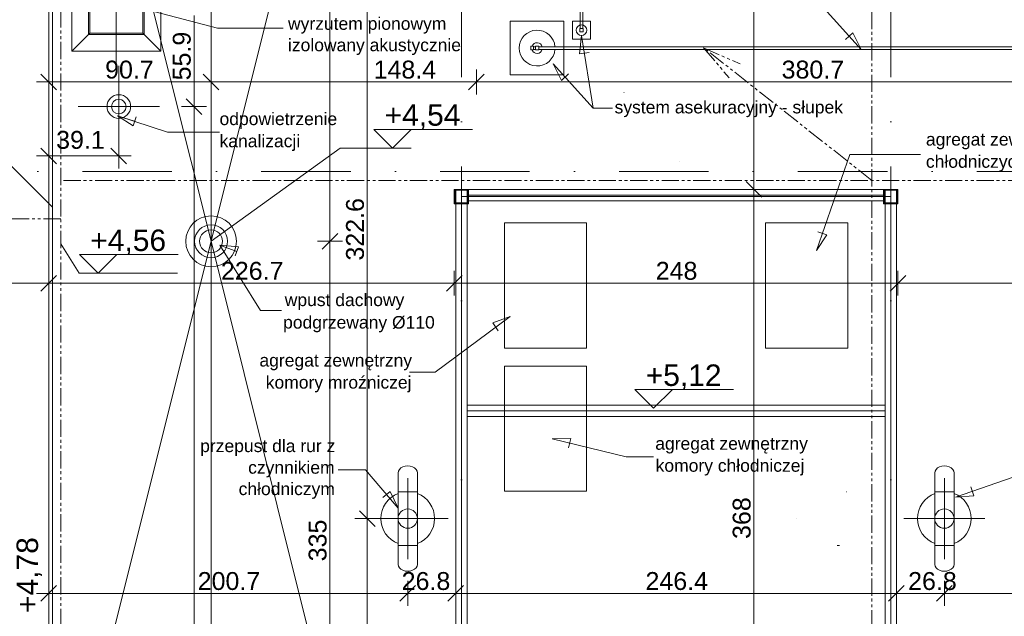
# Model space of a CAD drawing. Header units: millimetres. Extents: x 2015591 to 2056676, y -1574705 to -1544755.
# Tile 6 of 11: x 2031557 to 2037062, y -1558547 to -1555212. Entities that reach past the tile are written whole.
import ezdxf

# ---------------------------------------------------------------- set-up
doc = ezdxf.new("R2010")
doc.units = ezdxf.units.MM
doc.header["$MEASUREMENT"] = 0
for name, pattern in [('ACAD_ISO10W100', [8100, 5400, -1350, 0, -1350]), ('OSIE', [1000, 500, -250, 0, -250]), ('PHANTOM2', [176, 96, -16, 16, -16, 16, -16])]:
    doc.linetypes.add(name, pattern=pattern)
for name, color, linetype, lineweight, true_color in [('2D- Siatka Modularna_Nr_pióra__77', 7, 'Continuous', 5, 0x0099cb), ('a___cienka___0.15_Nr_pióra__11', 7, 'Continuous', 5, 0x6d6d6d), ('a___przekrojowa___0.5_Nr_pióra__160', 7, 'Continuous', 20, 0x020602), ('a___widokowa_0.25_Nr_pióra__77', 7, 'Continuous', 5, 0x0099cb), ('a___widokowa_0.3_Nr_pióra__3', 7, 'Continuous', 18, 0x008200), ('ELE-odgr_zwod_pionowy_Nr_pióra__12', 7, 'Continuous', 5, 0x9f9f9f), ('OSIE_Nr_pióra__2', 7, 'Continuous', 15, 0x0322fc)]:
    doc.layers.add(name, color=color, linetype=linetype, lineweight=lineweight, true_color=true_color)
for name, color, linetype, lineweight in [('a___cienka___0.15_Nr_pióra__1', 7, 'Continuous', 0), ('a___wymiary_Nr_pióra__46', 7, 'Continuous', 5), ('Budowlane - Opisy_Nr_pióra__7', 7, 'Continuous', 0), ('Defpoints_Nr_pióra__46', 7, 'Continuous', 5), ('Instalacje - Kanalizacja Deszczowa_Nr_pióra__7', 7, 'Continuous', 0), ('Wymiarowanie - Poziomy_Nr_pióra__1', 7, 'Continuous', 0)]:
    doc.layers.add(name, color=color, linetype=linetype, lineweight=lineweight)
doc.styles.add('GENERATED_STYLE_1', font='txt')

msp = doc.modelspace()

# ---------------------------------------------------------------- linework, layer by layer
at = {"layer": '2D- Siatka Modularna_Nr_pióra__77', "linetype": 'ACAD_ISO10W100'}
for p, q in [((2032097.4, -1554753.7), (2032097.4, -1555524.4)), ((2032111.3, -1555471.2), (2032111.3, -1555924.5)), ((2031884.7, -1555697.8), (2032338, -1555697.8)), ((2033726.7, -1557774.3), (2033726.7, -1558227.6)), ((2036726.7, -1557774.3), (2036726.7, -1558227.6)), ((2033500.1, -1558000.9), (2033953.4, -1558000.9)), ((2036500.1, -1558000.9), (2036953.4, -1558000.9))]:
    msp.add_line(p, q, dxfattribs=at)
at = {"layer": 'a___cienka___0.15_Nr_pióra__1', "linetype": 'Continuous'}
for p, q in [((2031299.9, -1555820.9), (2031739.9, -1556260.9)), ((2031739.9, -1556260.9), (2031739.9, -1566940.9))]:
    msp.add_line(p, q, dxfattribs=at)
at = {"layer": 'a___cienka___0.15_Nr_pióra__11', "linetype": 'Continuous', "flags": 128}
msp.add_lwpolyline([(2031739.9, -1566940.9), (2041113.6, -1566940.9), (2041113.6, -1552660.9), (2031739.9, -1552660.9), (2031739.9, -1556260.9)], dxfattribs=at)
at = {"layer": 'a___przekrojowa___0.5_Nr_pióra__160', "linetype": 'Continuous'}
msp.add_line((2031719.9, -1556240.9), (2031719.9, -1566960.9), dxfattribs=at)
at = {"layer": 'a___przekrojowa___0.5_Nr_pióra__160', "linetype": 'Continuous', "flags": 128}
msp.add_lwpolyline([(2031719.9, -1566960.9), (2041133.6, -1566960.9), (2041133.6, -1552640.9), (2031719.9, -1552640.9), (2031719.9, -1556240.9)], dxfattribs=at)
at = {"layer": 'a___widokowa_0.25_Nr_pióra__77', "linetype": 'Continuous'}
for p, q in [((2031847.9, -1555388.5), (2031847.9, -1554889.5)), ((2031847.9, -1554889.5), (2031847.9, -1555388.5)), ((2032346.9, -1554889.5), (2032346.9, -1555388.5)), ((2032346.9, -1555388.5), (2032346.9, -1554889.5)), ((2031941.4, -1555295), (2031941.4, -1554983)), ((2031948.9, -1554990.5), (2031948.9, -1555287.5)), ((2032245.9, -1555287.5), (2032245.9, -1554990.5)), ((2032253.4, -1554983), (2032253.4, -1555295)), ((2031847.9, -1555388.5), (2031948.9, -1555287.5)), ((2031847.9, -1555388.5), (2031941.4, -1555295)), ((2032253.4, -1555295), (2031941.4, -1555295)), ((2031948.9, -1555287.5), (2032245.9, -1555287.5)), ((2032346.9, -1555388.5), (2032245.9, -1555287.5)), ((2032346.9, -1555388.5), (2032253.4, -1555295)), ((2032346.9, -1555388.5), (2031847.9, -1555388.5)), ((2031847.9, -1555388.5), (2032346.9, -1555388.5)), ((2033986.7, -1556160.9), (2034066.7, -1556160.9)), ((2033986.7, -1556240.9), (2033986.7, -1556160.9)), ((2033986.7, -1556240.9), (2033986.7, -1556160.9)), ((2033986.7, -1556160.9), (2034066.7, -1556160.9)), ((2034062.7, -1556164.9), (2033990.7, -1556164.9)), ((2033990.7, -1556164.9), (2033990.7, -1556236.9)), ((2033994.7, -1558000.9), (2033994.7, -1556160.9)), ((2033994.7, -1556160.9), (2034026.7, -1556160.9)), ((2034026.4, -1556160.9), (2034026.4, -1559840.9)), ((2034026.4, -1556160.9), (2034058.4, -1556160.9)), ((2034058.4, -1556192.9), (2034058.4, -1556160.9)), ((2034058.7, -1556160.9), (2034058.7, -1558000.9)), ((2034058.7, -1556160.9), (2035226.7, -1556160.9)), ((2034062.7, -1556236.9), (2034062.7, -1556164.9)), ((2034066.7, -1556160.9), (2034066.7, -1556240.9)), ((2034066.7, -1556160.9), (2034066.7, -1556240.9)), ((2035226.7, -1556160.9), (2036394.7, -1556160.9)), ((2036386.7, -1556240.9), (2036386.7, -1556160.9)), ((2036386.7, -1556160.9), (2036466.7, -1556160.9)), ((2036386.7, -1556240.9), (2036386.7, -1556160.9)), ((2036386.7, -1556160.9), (2036466.7, -1556160.9)), ((2036462.7, -1556164.9), (2036390.7, -1556164.9)), ((2036390.7, -1556164.9), (2036390.7, -1556236.9)), ((2036394.7, -1558000.9), (2036394.7, -1556160.9)), ((2036426.7, -1556160.9), (2036426.7, -1559840.9)), ((2036426.7, -1556160.9), (2036458.7, -1556160.9)), ((2036458.7, -1556160.9), (2036426.7, -1556160.9)), ((2036458.7, -1556160.9), (2036458.7, -1558000.9)), ((2036458.7, -1556160.9), (2036458.7, -1556192.9)), ((2036462.7, -1556236.9), (2036462.7, -1556164.9)), ((2036466.7, -1556160.9), (2036466.7, -1556240.9)), ((2036466.7, -1556160.9), (2036466.7, -1556240.9)), ((2033990.7, -1556236.9), (2034062.7, -1556236.9)), ((2036426.7, -1556200.9), (2034026.7, -1556200.9)), ((2036394.7, -1556192.9), (2034058.7, -1556192.9)), ((2034058.7, -1556224.9), (2034058.7, -1556192.9)), ((2035226.7, -1556224.9), (2034058.7, -1556224.9)), ((2036394.7, -1556224.9), (2035226.7, -1556224.9)), ((2036390.7, -1556236.9), (2036462.7, -1556236.9)), ((2036394.7, -1556192.9), (2036394.7, -1556224.9)), ((2036426.7, -1559800.9), (2036426.7, -1556200.9)), ((2034066.7, -1556240.9), (2033986.7, -1556240.9)), ((2034066.7, -1556240.9), (2033986.7, -1556240.9)), ((2036466.7, -1556240.9), (2036386.7, -1556240.9)), ((2036466.7, -1556240.9), (2036386.7, -1556240.9)), ((2034266.7, -1556348.3), (2034726.7, -1556348.3)), ((2034266.7, -1557048.3), (2034266.7, -1556348.3)), ((2034726.7, -1556348.3), (2034726.7, -1557048.3)), ((2035726.7, -1556348.3), (2036186.7, -1556348.3)), ((2035726.7, -1557048.3), (2035726.7, -1556348.3)), ((2036186.7, -1556348.3), (2036186.7, -1557048.3)), ((2034726.7, -1557048.3), (2034266.7, -1557048.3)), ((2036186.7, -1557048.3), (2035726.7, -1557048.3)), ((2034266.7, -1557148.3), (2034726.7, -1557148.3)), ((2034266.7, -1557848.3), (2034266.7, -1557148.3)), ((2034726.7, -1557148.3), (2034726.7, -1557848.3)), ((2034058.4, -1557398.3), (2034058.4, -1557366.3)), ((2034058.7, -1557366.3), (2035226.7, -1557366.3)), ((2035226.7, -1557366.3), (2036394.7, -1557366.3)), ((2036458.7, -1557366.3), (2036458.7, -1557398.3)), ((2034058.4, -1557430.3), (2034058.4, -1557398.3)), ((2036394.7, -1557398.3), (2034058.7, -1557398.3)), ((2035226.7, -1557430.3), (2034058.7, -1557430.3)), ((2036394.7, -1557430.3), (2035226.7, -1557430.3)), ((2036458.7, -1557398.3), (2036458.7, -1557430.3)), ((2033680, -1557725.8), (2033688.5, -1557717.9)), ((2033688.5, -1557717.9), (2033699.7, -1557711.8)), ((2033699.7, -1557711.8), (2033712.7, -1557708)), ((2033712.7, -1557708), (2033726.7, -1557706.7)), ((2033726.7, -1557706.7), (2033740.7, -1557708)), ((2033740.7, -1557708), (2033753.7, -1557711.8)), ((2033753.7, -1557711.8), (2033764.9, -1557717.9)), ((2033764.9, -1557717.9), (2033773.5, -1557725.8)), ((2036680, -1557725.8), (2036688.5, -1557717.9)), ((2036688.5, -1557717.9), (2036699.7, -1557711.8)), ((2036699.7, -1557711.8), (2036712.7, -1557708)), ((2036712.7, -1557708), (2036726.7, -1557706.7)), ((2036726.7, -1557706.7), (2036740.7, -1557708)), ((2036740.7, -1557708), (2036753.7, -1557711.8)), ((2036753.7, -1557711.8), (2036764.9, -1557717.9)), ((2036764.9, -1557717.9), (2036773.5, -1557725.8)), ((2033672.7, -1557744.9), (2033674.6, -1557735)), ((2033672.7, -1557767.6), (2033672.7, -1557744.9)), ((2033672.7, -1557793.5), (2033672.7, -1557767.6)), ((2033674.6, -1557735), (2033680, -1557725.8)), ((2033773.5, -1557725.8), (2033778.9, -1557735)), ((2033778.9, -1557735), (2033780.7, -1557744.9)), ((2033780.7, -1557767.6), (2033780.7, -1557744.9)), ((2033780.7, -1557793.5), (2033780.7, -1557767.6)), ((2036672.7, -1557744.9), (2036674.6, -1557735)), ((2036672.7, -1557767.6), (2036672.7, -1557744.9)), ((2036672.7, -1557793.5), (2036672.7, -1557767.6)), ((2036674.6, -1557735), (2036680, -1557725.8)), ((2036773.5, -1557725.8), (2036778.9, -1557735)), ((2036778.9, -1557735), (2036780.7, -1557744.9)), ((2036780.7, -1557767.6), (2036780.7, -1557744.9)), ((2036780.7, -1557793.5), (2036780.7, -1557767.6)), ((2033672.7, -1557821.7), (2033672.7, -1557793.5)), ((2033672.7, -1557850.9), (2033672.7, -1557821.7)), ((2033780.7, -1557821.7), (2033780.7, -1557793.5)), ((2033780.7, -1557850.9), (2033780.7, -1557821.7)), ((2036672.7, -1557821.7), (2036672.7, -1557793.5)), ((2036672.7, -1557850.9), (2036672.7, -1557821.7)), ((2036780.7, -1557821.7), (2036780.7, -1557793.5)), ((2036780.7, -1557850.9), (2036780.7, -1557821.7)), ((2033672.7, -1557850.9), (2033672.7, -1558150.9)), ((2033674.6, -1557850.9), (2033672.7, -1557850.9)), ((2033672.7, -1557850.9), (2033674.6, -1557850.9)), ((2033680, -1557850.9), (2033674.6, -1557850.9)), ((2033674.6, -1557850.9), (2033680, -1557850.9)), ((2033688.5, -1557850.9), (2033680, -1557850.9)), ((2033680, -1557850.9), (2033688.5, -1557850.9)), ((2033699.7, -1557850.9), (2033688.5, -1557850.9)), ((2033688.5, -1557850.9), (2033699.7, -1557850.9)), ((2033712.7, -1557850.9), (2033699.7, -1557850.9)), ((2033699.7, -1557850.9), (2033712.7, -1557850.9)), ((2033726.7, -1557850.9), (2033712.7, -1557850.9)), ((2033712.7, -1557850.9), (2033726.7, -1557850.9)), ((2033740.7, -1557850.9), (2033726.7, -1557850.9)), ((2033726.7, -1557850.9), (2033740.7, -1557850.9)), ((2033753.7, -1557850.9), (2033740.7, -1557850.9)), ((2033740.7, -1557850.9), (2033753.7, -1557850.9)), ((2033764.9, -1557850.9), (2033753.7, -1557850.9)), ((2033753.7, -1557850.9), (2033764.9, -1557850.9)), ((2033773.5, -1557850.9), (2033764.9, -1557850.9)), ((2033764.9, -1557850.9), (2033773.5, -1557850.9)), ((2033778.9, -1557850.9), (2033773.5, -1557850.9)), ((2033773.5, -1557850.9), (2033778.9, -1557850.9)), ((2033780.7, -1557850.9), (2033778.9, -1557850.9)), ((2033778.9, -1557850.9), (2033780.7, -1557850.9)), ((2033780.7, -1557850.9), (2033780.7, -1558150.9)), ((2034726.7, -1557848.3), (2034266.7, -1557848.3)), ((2036180.7, -1557850.9), (2036178.9, -1557850.9)), ((2036180.7, -1557850.9), (2036178.9, -1557850.9)), ((2036672.7, -1557850.9), (2036672.7, -1558150.9)), ((2036674.6, -1557850.9), (2036680, -1557850.9)), ((2036674.6, -1557850.9), (2036680, -1557850.9)), ((2036680, -1557850.9), (2036688.5, -1557850.9)), ((2036680, -1557850.9), (2036688.5, -1557850.9)), ((2036688.5, -1557850.9), (2036699.7, -1557850.9)), ((2036688.5, -1557850.9), (2036699.7, -1557850.9)), ((2036699.7, -1557850.9), (2036712.7, -1557850.9)), ((2036699.7, -1557850.9), (2036712.7, -1557850.9)), ((2036712.7, -1557850.9), (2036726.7, -1557850.9)), ((2036712.7, -1557850.9), (2036726.7, -1557850.9)), ((2036726.7, -1557850.9), (2036740.7, -1557850.9)), ((2036726.7, -1557850.9), (2036740.7, -1557850.9)), ((2036740.7, -1557850.9), (2036753.7, -1557850.9)), ((2036740.7, -1557850.9), (2036753.7, -1557850.9)), ((2036753.7, -1557850.9), (2036764.9, -1557850.9)), ((2036753.7, -1557850.9), (2036764.9, -1557850.9)), ((2036764.9, -1557850.9), (2036773.5, -1557850.9)), ((2036764.9, -1557850.9), (2036773.5, -1557850.9)), ((2036773.5, -1557850.9), (2036778.9, -1557850.9)), ((2036773.5, -1557850.9), (2036778.9, -1557850.9)), ((2036778.9, -1557850.9), (2036780.7, -1557850.9)), ((2036778.9, -1557850.9), (2036780.7, -1557850.9)), ((2036780.7, -1557850.9), (2036780.7, -1558150.9)), ((2033994.7, -1559840.9), (2033994.7, -1558000.9)), ((2034058.7, -1558000.9), (2034058.7, -1559840.9)), ((2036394.7, -1559840.9), (2036394.7, -1558000.9)), ((2036458.7, -1558000.9), (2036458.7, -1559840.9)), ((2033674.6, -1558150.9), (2033672.7, -1558150.9)), ((2033674.6, -1558150.9), (2033672.7, -1558150.9)), ((2033672.7, -1558150.9), (2033672.7, -1558180.2)), ((2033680, -1558150.9), (2033674.6, -1558150.9)), ((2033680, -1558150.9), (2033674.6, -1558150.9)), ((2033688.5, -1558150.9), (2033680, -1558150.9)), ((2033688.5, -1558150.9), (2033680, -1558150.9)), ((2033699.7, -1558150.9), (2033688.5, -1558150.9)), ((2033699.7, -1558150.9), (2033688.5, -1558150.9)), ((2033712.7, -1558150.9), (2033699.7, -1558150.9)), ((2033712.7, -1558150.9), (2033699.7, -1558150.9)), ((2033726.7, -1558150.9), (2033712.7, -1558150.9)), ((2033726.7, -1558150.9), (2033712.7, -1558150.9)), ((2033740.7, -1558150.9), (2033726.7, -1558150.9)), ((2033740.7, -1558150.9), (2033726.7, -1558150.9)), ((2033753.7, -1558150.9), (2033740.7, -1558150.9)), ((2033753.7, -1558150.9), (2033740.7, -1558150.9)), ((2033764.9, -1558150.9), (2033753.7, -1558150.9)), ((2033764.9, -1558150.9), (2033753.7, -1558150.9)), ((2033773.5, -1558150.9), (2033764.9, -1558150.9)), ((2033773.5, -1558150.9), (2033764.9, -1558150.9)), ((2033778.9, -1558150.9), (2033773.5, -1558150.9)), ((2033778.9, -1558150.9), (2033773.5, -1558150.9)), ((2033780.7, -1558150.9), (2033778.9, -1558150.9)), ((2033780.7, -1558150.9), (2033778.9, -1558150.9)), ((2033780.7, -1558150.9), (2033780.7, -1558180.2)), ((2036140.7, -1558150.9), (2036126.7, -1558150.9)), ((2036672.7, -1558150.9), (2036674.6, -1558150.9)), ((2036674.6, -1558150.9), (2036672.7, -1558150.9)), ((2036672.7, -1558150.9), (2036672.7, -1558180.2)), ((2036674.6, -1558150.9), (2036680, -1558150.9)), ((2036680, -1558150.9), (2036674.6, -1558150.9)), ((2036680, -1558150.9), (2036688.5, -1558150.9)), ((2036688.5, -1558150.9), (2036680, -1558150.9)), ((2036688.5, -1558150.9), (2036699.7, -1558150.9)), ((2036699.7, -1558150.9), (2036688.5, -1558150.9)), ((2036699.7, -1558150.9), (2036712.7, -1558150.9)), ((2036712.7, -1558150.9), (2036699.7, -1558150.9)), ((2036726.7, -1558150.9), (2036712.7, -1558150.9)), ((2036726.7, -1558150.9), (2036740.7, -1558150.9)), ((2036740.7, -1558150.9), (2036726.7, -1558150.9)), ((2036740.7, -1558150.9), (2036753.7, -1558150.9)), ((2036753.7, -1558150.9), (2036740.7, -1558150.9)), ((2036753.7, -1558150.9), (2036764.9, -1558150.9)), ((2036764.9, -1558150.9), (2036753.7, -1558150.9)), ((2036764.9, -1558150.9), (2036773.5, -1558150.9)), ((2036773.5, -1558150.9), (2036764.9, -1558150.9)), ((2036773.5, -1558150.9), (2036778.9, -1558150.9)), ((2036778.9, -1558150.9), (2036773.5, -1558150.9)), ((2036778.9, -1558150.9), (2036780.7, -1558150.9)), ((2036780.7, -1558150.9), (2036778.9, -1558150.9)), ((2036780.7, -1558150.9), (2036780.7, -1558180.2)), ((2033672.7, -1558180.2), (2033672.7, -1558208.3)), ((2033672.7, -1558208.3), (2033672.7, -1558234.3)), ((2033780.7, -1558180.2), (2033780.7, -1558208.3)), ((2033780.7, -1558208.3), (2033780.7, -1558234.3)), ((2036672.7, -1558180.2), (2036672.7, -1558208.3)), ((2036672.7, -1558208.3), (2036672.7, -1558234.3)), ((2036780.7, -1558180.2), (2036780.7, -1558208.3)), ((2036780.7, -1558208.3), (2036780.7, -1558234.3)), ((2033672.7, -1558234.3), (2033672.7, -1558257)), ((2033674.6, -1558266.9), (2033672.7, -1558257)), ((2033680, -1558276.1), (2033674.6, -1558266.9)), ((2033688.5, -1558284), (2033680, -1558276.1)), ((2033773.5, -1558276.1), (2033764.9, -1558284)), ((2033778.9, -1558266.9), (2033773.5, -1558276.1)), ((2033780.7, -1558257), (2033778.9, -1558266.9)), ((2033780.7, -1558234.3), (2033780.7, -1558257)), ((2036672.7, -1558234.3), (2036672.7, -1558257)), ((2036674.6, -1558266.9), (2036672.7, -1558257)), ((2036680, -1558276.1), (2036674.6, -1558266.9)), ((2036688.5, -1558284), (2036680, -1558276.1)), ((2036773.5, -1558276.1), (2036764.9, -1558284)), ((2036778.9, -1558266.9), (2036773.5, -1558276.1)), ((2036780.7, -1558257), (2036778.9, -1558266.9)), ((2036780.7, -1558234.3), (2036780.7, -1558257)), ((2033699.7, -1558290.1), (2033688.5, -1558284)), ((2033712.7, -1558293.9), (2033699.7, -1558290.1)), ((2033726.7, -1558295.2), (2033712.7, -1558293.9)), ((2033740.7, -1558293.9), (2033726.7, -1558295.2)), ((2033753.7, -1558290.1), (2033740.7, -1558293.9)), ((2033764.9, -1558284), (2033753.7, -1558290.1)), ((2036699.7, -1558290.1), (2036688.5, -1558284)), ((2036712.7, -1558293.9), (2036699.7, -1558290.1)), ((2036726.7, -1558295.2), (2036712.7, -1558293.9)), ((2036740.7, -1558293.9), (2036726.7, -1558295.2)), ((2036753.7, -1558290.1), (2036740.7, -1558293.9)), ((2036764.9, -1558284), (2036753.7, -1558290.1))]:
    msp.add_line(p, q, dxfattribs=at)
at = {"layer": 'a___widokowa_0.25_Nr_pióra__77', "linetype": 'Continuous', "flags": 128}
for points in [[(2034705.6, -1555261.4), (2034705.6, -1552800.4), (2034690.6, -1552800.4), (2034690.6, -1555261.4)], [(2034439.9, -1555363.5), (2034429.9, -1555363.5), (2034429.9, -1555378.5), (2034439.9, -1555378.5)], [(2034459.9, -1555378.5), (2038393.6, -1555378.5), (2038393.6, -1555363.5), (2034459.9, -1555363.5)]]:
    msp.add_lwpolyline(points, dxfattribs=at)
for points in [[(2034299.9, -1555220.9), (2034599.9, -1555220.9), (2034599.9, -1555520.9), (2034299.9, -1555520.9)], [(2034648.1, -1555220.9), (2034748.1, -1555220.9), (2034748.1, -1555320.9), (2034648.1, -1555320.9)], [(2034688.6, -1555261.4), (2034707.6, -1555261.4), (2034707.6, -1555280.4), (2034688.6, -1555280.4)], [(2034429.9, -1555361), (2034429.9, -1555381), (2034414.9, -1555381), (2034414.9, -1555361)], [(2034439.9, -1555361), (2034459.9, -1555361), (2034459.9, -1555381), (2034439.9, -1555381)]]:
    msp.add_lwpolyline(points, close=True, dxfattribs=at)
at = {"layer": 'a___widokowa_0.25_Nr_pióra__77', "linetype": 'Continuous'}
for centre, radius in [((2034698.1, -1555270.9), 30), ((2032111.3, -1555697.8), 66), ((2032111.3, -1555697.8), 41), ((2033726.7, -1558000.9), 54), ((2036726.7, -1558000.9), 54)]:
    msp.add_circle(centre, radius, dxfattribs=at)
for centre, radius, start, end in [((2034449.9, -1555370.9), 100, 4.2869, 355.6844), ((2034449.9, -1555370.9), 30, 14.4283, 160.5793), ((2034449.9, -1555370.9), 30, 199.5218, 345.4732), ((2033726.7, -1558000.9), 150, 111.1002, 248.8998), ((2033726.7, -1558000.9), 150, 291.1002, 68.8998), ((2036726.7, -1558000.9), 150, 111.1002, 248.8998), ((2036726.7, -1558000.9), 150, 291.1002, 68.8998)]:
    msp.add_arc(centre, radius, start, end, dxfattribs=at)
at = {"layer": 'a___widokowa_0.3_Nr_pióra__3', "linetype": 'Continuous'}
for p, q in [((2032627.2, -1552640.9), (2032627.2, -1556450.9)), ((2033579.7, -1552640.9), (2032627.2, -1556450.9)), ((2031719.9, -1552821.5), (2032627.2, -1556450.9)), ((2032627.2, -1556450.9), (2031789.7, -1559800.9)), ((2033464.7, -1559800.9), (2032627.2, -1556450.9)), ((2032627.2, -1556450.9), (2032627.2, -1559800.9))]:
    msp.add_line(p, q, dxfattribs=at)
for start, end in [(0, 180), (180, 0)]:
    msp.add_arc((2032627.2, -1556450.9), 142, start, end, dxfattribs=at)
at = {"layer": 'a___wymiary_Nr_pióra__46', "linetype": 'Continuous'}
for p, q in [((2033291.5, -1552690.9), (2033291.5, -1556400.9)), ((2035662.2, -1552690.9), (2035662.2, -1556110.9)), ((2033500.6, -1554825), (2033500.6, -1557950.9)), ((2032532, -1555189), (2032532, -1555647.8)), ((2031719.9, -1555490.6), (2031719.9, -1555629.9)), ((2032111.3, -1555629.9), (2032111.3, -1555490.6)), ((2032111.3, -1555490.6), (2032111.3, -1555629.9)), ((2032627.2, -1555490.6), (2032627.2, -1555629.9)), ((2032627.2, -1555629.9), (2032627.2, -1555490.6)), ((2034110.9, -1555629.9), (2034110.9, -1555490.6)), ((2034110.9, -1555490.6), (2034110.9, -1555629.9)), ((2031650.2, -1555560.2), (2031789.6, -1555560.2)), ((2032577.2, -1555560.2), (2031769.9, -1555560.2)), ((2032557.6, -1555560.2), (2032696.9, -1555560.2)), ((2032696.9, -1555560.2), (2032557.6, -1555560.2)), ((2034110.9, -1555560.2), (2032627.2, -1555560.2)), ((2034041.2, -1555560.2), (2034180.6, -1555560.2)), ((2034180.6, -1555560.2), (2034041.2, -1555560.2)), ((2034110.9, -1555560.2), (2037917.8, -1555560.2)), ((2032532, -1555767.5), (2032532, -1555628.2)), ((2032532, -1555628.2), (2032532, -1555767.5)), ((2032601.7, -1555697.8), (2032462.3, -1555697.8)), ((2032462.3, -1555697.8), (2032601.7, -1555697.8)), ((2032532, -1555747.8), (2032532, -1566910.9)), ((2031719.9, -1555904.4), (2031719.9, -1556043.7)), ((2032111.3, -1555904.4), (2032111.3, -1556043.7)), ((2031650.2, -1555974.1), (2031789.6, -1555974.1)), ((2032111.3, -1555974.1), (2031769.9, -1555974.1)), ((2032041.6, -1555974.1), (2032181, -1555974.1)), ((2035662.2, -1556230.6), (2035662.2, -1556091.3)), ((2035662.2, -1556091.3), (2035662.2, -1556230.6)), ((2035731.9, -1556160.9), (2035592.6, -1556160.9)), ((2035592.6, -1556160.9), (2035731.9, -1556160.9)), ((2035662.2, -1556210.9), (2035662.2, -1559790.9)), ((2033291.5, -1556520.6), (2033291.5, -1556381.3)), ((2033291.5, -1556381.3), (2033291.5, -1556520.6)), ((2033221.9, -1556450.9), (2033361.2, -1556450.9)), ((2033361.2, -1556450.9), (2033221.9, -1556450.9)), ((2033291.5, -1556500.9), (2033291.5, -1559750.9)), ((2031719.9, -1556615.5), (2031719.9, -1556754.9)), ((2031719.9, -1556754.9), (2031719.9, -1556615.5)), ((2033986.7, -1556754.9), (2033986.7, -1556615.5)), ((2033986.7, -1556615.5), (2033986.7, -1556754.9)), ((2036466.7, -1556754.9), (2036466.7, -1556615.5)), ((2036466.7, -1556615.5), (2036466.7, -1556754.9)), ((2031669.9, -1556685.2), (2031184, -1556685.2)), ((2031650.2, -1556685.2), (2031789.6, -1556685.2)), ((2031650.2, -1556685.2), (2031789.6, -1556685.2)), ((2033936.7, -1556685.2), (2031769.9, -1556685.2)), ((2033917, -1556685.2), (2034056.4, -1556685.2)), ((2034056.4, -1556685.2), (2033917, -1556685.2)), ((2036416.7, -1556685.2), (2034036.7, -1556685.2)), ((2036397, -1556685.2), (2036536.4, -1556685.2)), ((2036536.4, -1556685.2), (2036397, -1556685.2)), ((2041083.6, -1556685.2), (2036516.7, -1556685.2)), ((2033500.6, -1558070.6), (2033500.6, -1557931.3)), ((2033500.6, -1557931.3), (2033500.6, -1558070.6)), ((2033570.3, -1558000.9), (2033430.9, -1558000.9)), ((2033430.9, -1558000.9), (2033570.3, -1558000.9)), ((2033500.6, -1558050.9), (2033500.6, -1566910.9)), ((2031719.9, -1558488.7), (2031719.9, -1558349.3)), ((2033726.7, -1558349.3), (2033726.7, -1558488.7)), ((2033726.7, -1558488.7), (2033726.7, -1558349.3)), ((2033994.7, -1558488.7), (2033994.7, -1558349.3)), ((2036394.7, -1558349.3), (2036394.7, -1558488.7)), ((2036458.7, -1558488.7), (2036458.7, -1558349.3)), ((2036726.7, -1558349.3), (2036726.7, -1558488.7)), ((2036726.7, -1558488.7), (2036726.7, -1558349.3)), ((2031650.2, -1558419), (2031789.6, -1558419)), ((2031769.9, -1558419), (2033676.7, -1558419)), ((2033657, -1558419), (2033796.4, -1558419)), ((2033776.7, -1558419), (2033944.7, -1558419)), ((2033925, -1558419), (2034064.4, -1558419)), ((2034044.7, -1558419), (2036408.7, -1558419)), ((2036528.4, -1558419), (2036389, -1558419)), ((2036389, -1558419), (2036528.4, -1558419)), ((2036508.7, -1558419), (2036676.7, -1558419)), ((2036796.4, -1558419), (2036657, -1558419)), ((2036657, -1558419), (2036796.4, -1558419)), ((2036776.7, -1558419), (2041083.6, -1558419))]:
    msp.add_line(p, q, dxfattribs=at)
at = {"layer": 'a___wymiary_Nr_pióra__46', "linetype": 'Continuous', "flags": 128}
for points in [[(2031676.1, -1555516.5), (2031763.7, -1555604)], [(2032583.4, -1555516.5), (2032671, -1555604)], [(2032671, -1555604), (2032583.4, -1555516.5)], [(2034067.1, -1555604), (2034154.7, -1555516.5)], [(2034154.7, -1555516.5), (2034067.1, -1555604)], [(2032575.8, -1555741.6), (2032488.2, -1555654)], [(2032488.2, -1555654), (2032575.8, -1555741.6)], [(2031676.1, -1555930.3), (2031763.7, -1556017.8)], [(2032067.5, -1555930.3), (2032155.1, -1556017.8)], [(2035706, -1556204.7), (2035618.4, -1556117.1)], [(2035618.4, -1556117.1), (2035706, -1556204.7)], [(2033247.7, -1556494.7), (2033335.3, -1556407.2)], [(2033335.3, -1556407.2), (2033247.7, -1556494.7)], [(2031676.1, -1556729), (2031763.7, -1556641.4)], [(2033942.9, -1556729), (2034030.5, -1556641.4)], [(2034030.5, -1556641.4), (2033942.9, -1556729)], [(2036422.9, -1556729), (2036510.5, -1556641.4)], [(2036510.5, -1556641.4), (2036422.9, -1556729)], [(2033544.4, -1558044.7), (2033456.8, -1557957.1)], [(2033456.8, -1557957.1), (2033544.4, -1558044.7)], [(2031676.1, -1558462.8), (2031763.7, -1558375.2)], [(2033770.5, -1558375.2), (2033682.9, -1558462.8)], [(2033682.9, -1558462.8), (2033770.5, -1558375.2)], [(2033950.9, -1558462.8), (2034038.5, -1558375.2)], [(2036502.5, -1558375.2), (2036414.9, -1558462.8)], [(2036414.9, -1558462.8), (2036502.5, -1558375.2)], [(2036770.5, -1558375.2), (2036682.9, -1558462.8)], [(2036682.9, -1558462.8), (2036770.5, -1558375.2)]]:
    msp.add_lwpolyline(points, dxfattribs=at)
at = {"layer": 'Budowlane - Opisy_Nr_pióra__7', "linetype": 'Continuous'}
for p, q in [((2034687.5, -1555403.9), (2034698.1, -1555300.9)), ((2036174.4, -1555322.4), (2036214.1, -1555286.4)), ((2036214.1, -1555286.4), (2036261.5, -1555378.4)), ((2034740.4, -1555395.4), (2034687.5, -1555403.9)), ((2034586.5, -1555551.4), (2034539.2, -1555459.4)), ((2034626.2, -1555515.4), (2034586.5, -1555551.4)), ((2032191.6, -1555805.5), (2032104.8, -1555749)), ((2032104.8, -1555749), (2032199.9, -1555780)), ((2032208.2, -1555754.6), (2032191.6, -1555805.5)), ((2036019.7, -1556398.3), (2036070.3, -1556415.8)), ((2036070.3, -1556415.8), (2036012.3, -1556501.6)), ((2032779.9, -1556482.3), (2032676.8, -1556472.7)), ((2032676.8, -1556472.7), (2032770.5, -1556507.4)), ((2032761.2, -1556532.6), (2032779.9, -1556482.3)), ((2034201.5, -1556907.2), (2034298.4, -1556870.7)), ((2034232.7, -1556950.7), (2034201.5, -1556907.2)), ((2034638.4, -1557553.2), (2034534.9, -1557555.6)), ((2034625.7, -1557605.2), (2034638.4, -1557553.2)), ((2036874, -1557823.9), (2036891.5, -1557874.5)), ((2033587.4, -1557883.8), (2033628.1, -1557849)), ((2033672.7, -1557942.4), (2033607.8, -1557866.4)), ((2033628.1, -1557849), (2033672.7, -1557942.4)), ((2036891.5, -1557874.5), (2036788.3, -1557881.9))]:
    msp.add_line(p, q, dxfattribs=at)
at = {"layer": 'Budowlane - Opisy_Nr_pióra__7', "linetype": 'Continuous', "flags": 128}
for points in [[(2032200, -1555138.2), (2032663.3, -1555260.5), (2033030.1, -1555260.5)], [(2036261.5, -1555378.4), (2036037.4, -1555131.6), (2035928.9, -1555131.6)], [(2034698.1, -1555300.9), (2034763.2, -1555706.2)], [(2034539.2, -1555459.4), (2034763.2, -1555706.2), (2034871.7, -1555706.2)], [(2032104.8, -1555749), (2032384.3, -1555840.3), (2032674.4, -1555840.3)], [(2036012.3, -1556501.6), (2036197.7, -1555965.5), (2036592.4, -1555965.5)], [(2032676.8, -1556472.7), (2032904.3, -1556837.9), (2033021.3, -1556837.9)], [(2034298.4, -1556870.7), (2033879.1, -1557183.1), (2033735.8, -1557183.1)], [(2034534.9, -1557555.6), (2034947.8, -1557656.1), (2035100, -1557656.1)], [(2036788.3, -1557881.9), (2037622.4, -1557593.3), (2037774.5, -1557593.3)], [(2033672.7, -1557942.4), (2033489.8, -1557728.3), (2033337.7, -1557728.3)]]:
    msp.add_lwpolyline(points, dxfattribs=at)
at = {"layer": 'Defpoints_Nr_pióra__46', "linetype": 'Continuous'}
for p, q in [((2031719.9, -1555560.2), (2031719.4, -1555560.2)), ((2032627.2, -1555560.2), (2032626.7, -1555560.2)), ((2034110.9, -1555560.2), (2034111.4, -1555560.2)), ((2034935.7, -1555619.7), (2034935.2, -1555619.7)), ((2034935.7, -1555619.7), (2034935.2, -1555619.7)), ((2032532, -1555697.8), (2032532.5, -1555697.8)), ((2031719.9, -1556001.7), (2031719.4, -1556001.7)), ((2032627.2, -1556003.2), (2032626.7, -1556003.2)), ((2032627.2, -1556003.2), (2032626.7, -1556003.2)), ((2035245.9, -1556005.1), (2035245.4, -1556005.1)), ((2035245.9, -1556005.1), (2035245.4, -1556005.1)), ((2033986.7, -1556160.9), (2033987.2, -1556160.9)), ((2033986.7, -1556160.9), (2033987.2, -1556160.9)), ((2035662.2, -1556160.9), (2035662.7, -1556160.9)), ((2036386.7, -1556240.9), (2036386.2, -1556240.9)), ((2036386.7, -1556240.9), (2036386.2, -1556240.9)), ((2032627.2, -1556450.9), (2032626.7, -1556450.9)), ((2032627.2, -1556450.9), (2032626.7, -1556450.9)), ((2033291.5, -1556450.9), (2033291, -1556450.9)), ((2033986.7, -1556685.2), (2033987.2, -1556685.2)), ((2036466.7, -1556685.2), (2036467.2, -1556685.2)), ((2031719.9, -1557305.7), (2031719.4, -1557305.7)), ((2031719.9, -1557305.7), (2031719.4, -1557305.7)), ((2033500.6, -1558000.9), (2033501.1, -1558000.9)), ((2033500.6, -1558000.9), (2033501.1, -1558000.9)), ((2033500.6, -1558000.9), (2033501.1, -1558000.9)), ((2035900.1, -1558000.9), (2035899.6, -1558000.9)), ((2035900.1, -1558000.9), (2035899.6, -1558000.9)), ((2036394.7, -1558201.5), (2036394.2, -1558201.5)), ((2036394.7, -1558201.5), (2036394.2, -1558201.5)), ((2036726.7, -1558227.6), (2036727.2, -1558227.6)), ((2036726.7, -1558227.6), (2036727.2, -1558227.6)), ((2031719.9, -1558419), (2031719.4, -1558419)), ((2031719.9, -1558419), (2031719.4, -1558419)), ((2036394.7, -1558419), (2036394.2, -1558419)), ((2036726.7, -1558419), (2036727.2, -1558419))]:
    msp.add_line(p, q, dxfattribs=at)
at = {"layer": 'ELE-odgr_zwod_pionowy_Nr_pióra__12', "linetype": 'PHANTOM2'}
for p, q in [((2031786.4, -1552696.8), (2031786.4, -1567096.8)), ((2036321.6, -1566880.5), (2036321.6, -1552696.8)), ((2035380.6, -1555368.8), (2035584.9, -1555460)), ((2035380.6, -1555368.8), (2035522.9, -1555536.6)), ((2036321.6, -1556110.7), (2035380.6, -1555368.8)), ((2041226.7, -1556110.7), (2031786.4, -1556110.7)), ((2031786.4, -1556325), (2024026.7, -1556325))]:
    msp.add_line(p, q, dxfattribs=at)
at = {"layer": 'Instalacje - Kanalizacja Deszczowa_Nr_pióra__7', "linetype": 'Continuous'}
for radius in [92.3, 63.9]:
    msp.add_circle((2032627.2, -1556450.9), radius, dxfattribs=at)
at = {"layer": 'OSIE_Nr_pióra__2', "linetype": 'OSIE'}
for p, q in [((2034026.4, -1569534.8), (2034026.4, -1550581.9)), ((2036426.5, -1569534.8), (2036426.5, -1550581.9)), ((2043409, -1556060.9), (2021457.6, -1556060.9))]:
    msp.add_line(p, q, dxfattribs=at)
at = {"layer": 'Wymiarowanie - Poziomy_Nr_pióra__1', "linetype": 'Continuous'}
for p, q in [((2033537.1, -1555825.5), (2034088.4, -1555825.5)), ((2032627.2, -1556450.9), (2033348.6, -1555929.9)), ((2033745.9, -1555929.9), (2033348.6, -1555929.9)), ((2031786.4, -1556465.5), (2031888.8, -1556629.8)), ((2031891.7, -1556525.4), (2032443, -1556525.4)), ((2031888.8, -1556629.8), (2032440.1, -1556629.8)), ((2034996.9, -1557279.6), (2035548.2, -1557279.6))]:
    msp.add_line(p, q, dxfattribs=at)
at = {"layer": 'Wymiarowanie - Poziomy_Nr_pióra__1', "linetype": 'Continuous', "flags": 128}
for points in [[(2033537.1, -1555825.5), (2033641.5, -1555929.9), (2033745.9, -1555825.5)], [(2031891.7, -1556525.4), (2031996.1, -1556629.8), (2032100.6, -1556525.4)], [(2034996.9, -1557279.6), (2035101.3, -1557384), (2035205.8, -1557279.6)]]:
    msp.add_lwpolyline(points, dxfattribs=at)

# ---------------------------------------------------------------- texts
at = {"layer": 'a___wymiary_Nr_pióra__46', "linetype": 'Continuous', "char_height": 100, "attachment_point": 7, "rotation": 90, "style": 'GENERATED_STYLE_1'}
for s, insert in [('\\A1;{\\fArial|b0|i0|c238|p38;55.9}', (2032514.4, -1555551.5)), ('\\A1;{\\fArial|b0|i0|c238|p38;322.6}', (2033483, -1556558.9)), ('\\A1;{\\fArial|b0|i0|c238|p38;368}', (2035644.6, -1558114.8)), ('\\A1;{\\fArial|b0|i0|c238|p38;335}', (2033273.9, -1558239.8))]:
    msp.add_mtext(s, dxfattribs=dict(at, insert=insert))
at = {"layer": 'a___wymiary_Nr_pióra__46', "linetype": 'Continuous', "char_height": 100, "style": 'GENERATED_STYLE_1'}
for s, insert, attachment_point in [('\\A1;{\\fArial|b0|i0|c238|p38;90.7}', (2032306.6, -1555542.6), 9), ('\\A1;{\\fArial|b0|i0|c238|p38;148.4}', (2033885.3, -1555542.6), 9), ('\\A1;{\\fArial|b0|i0|c238|p38;380.7}', (2036166.2, -1555542.6), 9), ('\\A1;{\\fArial|b0|i0|c238|p38;39.1}', (2032032.7, -1555935.5), 9), ('\\A1;{\\fArial|b0|i0|c238|p38;226.7}', (2032682.3, -1556667.5), 7), ('\\A1;{\\fArial|b0|i0|c238|p38;248}', (2035112.9, -1556667.5), 7), ('\\A1;{\\fArial|b0|i0|c238|p38;200.7}', (2032552.3, -1558401.3), 7), ('\\A1;{\\fArial|b0|i0|c238|p38;26.8}', (2033692.6, -1558401.3), 7), ('\\A1;{\\fArial|b0|i0|c238|p38;246.4}', (2035055.8, -1558401.3), 7), ('\\A1;{\\fArial|b0|i0|c238|p38;26.8}', (2036524, -1558401.3), 7)]:
    msp.add_mtext(s, dxfattribs=dict(at, insert=insert, attachment_point=attachment_point))
at = {"layer": 'Budowlane - Opisy_Nr_pióra__7', "linetype": 'Continuous', "char_height": 70, "style": 'GENERATED_STYLE_1'}
for s, insert, attachment_point in [('\\A1;{\\fArial|b0|i0|c238|p38;wyrzutem pionowym}', (2033057, -1555290.1), 7), ('\\A1;{\\fArial|b0|i0|c238|p38;izolowany akustycznie}', (2033057, -1555409.7), 7), ('\\A1;{\\fArial|b0|i0|c238|p38;system asekuracyjny - słupek}', (2034882.9, -1555757.3), 7), ('\\A1;{\\fArial|b0|i0|c238|p38;odpowietrzenie}', (2032674.4, -1555822.5), 7), ('\\A1;{\\fArial|b0|i0|c238|p38;agregat zewnętrzny szaf}', (2036623.5, -1555937.2), 7), ('\\A1;{\\fArial|b0|i0|c238|p38;kanalizacji}', (2032674.4, -1555946.4), 7), ('\\A1;{\\fArial|b0|i0|c238|p38;chłodniczych}', (2036623.5, -1556061.1), 7), ('\\A1;{\\fArial|b0|i0|c238|p38;wpust dachowy}', (2033707.4, -1556834.4), 9), ('\\A1;{\\fArial|b0|i0|c238|p38;podgrzewany Ø110}', (2033877.7, -1556959.9), 9), ('\\A1;{\\fArial|b0|i0|c238|p38;agregat zewnętrzny}', (2032897.5, -1557172.3), 7), ('\\A1;{\\fArial|b0|i0|c238|p38;komory mroźniczej}', (2032932.7, -1557295.4), 7), ('\\A1;{\\fArial|b0|i0|c238|p38;agregat zewnętrzny}', (2035963.6, -1557637.4), 9), ('\\A1;{\\fArial|b0|i0|c238|p38;przepust dla rur z}', (2032566.2, -1557650.4), 7), ('\\A1;{\\fArial|b0|i0|c238|p38;czynnikiem}', (2032834.3, -1557771.1), 7), ('\\A1;{\\fArial|b0|i0|c238|p38;komory chłodniczej}', (2035943.8, -1557760.2), 9), ('\\A1;{\\fArial|b0|i0|c238|p38;chłodniczym}', (2032781.2, -1557890.7), 7)]:
    msp.add_mtext(s, dxfattribs=dict(at, insert=insert, attachment_point=attachment_point))
at = {"layer": 'Wymiarowanie - Poziomy_Nr_pióra__1', "linetype": 'Continuous', "char_height": 120, "attachment_point": 7, "style": 'GENERATED_STYLE_1'}
for s, insert in [('\\A1;{\\fArial|b0|i0|c238|p38;+4,54}', (2033597.1, -1555827.2)), ('\\A1;{\\fArial|b0|i0|c238|p38;+4,56}', (2031951.7, -1556527.6)), ('\\A1;{\\fArial|b0|i0|c238|p38;+5,12}', (2035056.9, -1557281.8))]:
    msp.add_mtext(s, dxfattribs=dict(at, insert=insert))
at = {"layer": 'Wymiarowanie - Poziomy_Nr_pióra__1', "linetype": 'Continuous', "insert": (2031682, -1558528.8), "char_height": 120, "attachment_point": 7, "rotation": 90, "style": 'GENERATED_STYLE_1'}
msp.add_mtext('\\A1;{\\fArial|b0|i0|c238|p38;+4,78}', dxfattribs=at)

doc.saveas('drawing.dxf')
